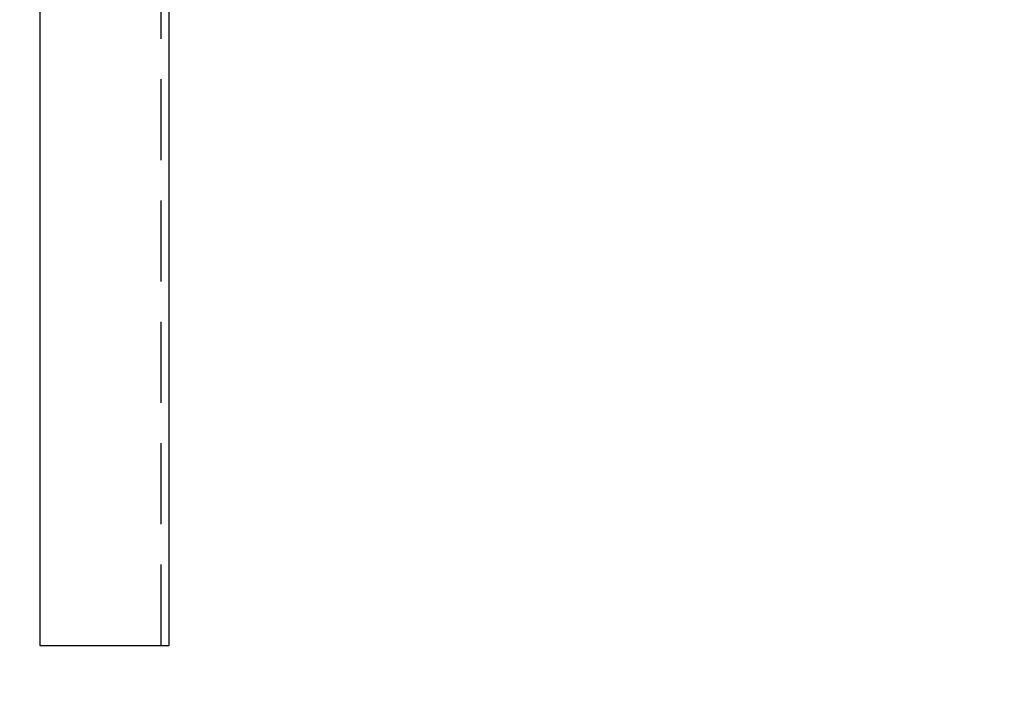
# Model space of a CAD drawing. Header units: inches. Extents: x -9715 to 27308, y -24775 to -3453.
# Tile 153 of 196: x 6740 to 6771, y -21050 to -21029. Entities that reach past the tile are written whole.
import ezdxf

# ---------------------------------------------------------------- set-up
doc = ezdxf.new("R2010")
doc.units = ezdxf.units.IN
doc.header["$MEASUREMENT"] = 0
doc.linetypes.add('HIDDENX2', pattern=[0.75, 0.5, -0.25])
doc.layers.add('S-ANNO-TEXT', color=2, linetype='Continuous')
doc.layers.add('S-WALL-CONC', color=2, linetype='Continuous')
doc.layers.add('S-SECT-SHPS', color=3, linetype='Continuous', lineweight=25)
doc.styles.add('DIM', font='ROMANS.shx', dxfattribs={"width": 0.8})
doc.dimstyles.new('DIM-16', dxfattribs={"dimscale": 0, "dimtxt": 6, "dimasz": 6, "dimexe": 3, "dimexo": 3, "dimgap": 3, "dimtad": 1, "dimdec": 1, "dimzin": 3, "dimdsep": 46, "dimlunit": 4, "dimtxsty": 'DIM', "dimcen": 0, "dimdle": 0.0625, "dimclrd": 256, "dimclre": 256, "dimclrt": 2, "dimazin": 0, "dimtfac": 1, "dimtdec": 1, "dimtmove": 1, "dimatfit": 0, "dimfxl": 0.0625, "dimfrac": 2, "dimtolj": 1, "dimtzin": 0, "dimarcsym": 0})

msp = doc.modelspace()

# ---------------------------------------------------------------- linework, layer by layer
at = {"layer": 'S-SECT-SHPS'}
for p, q in [((6740.92019, -21020.52513, 41.66667), (6740.92019, -21048.52513, 41.66667)), ((6744.92019, -21048.52513, 41.66667), (6744.92019, -21020.52513, 41.66667)), ((6740.92019, -21048.52513, 41.66667), (6744.92019, -21048.52513, 41.66667))]:
    msp.add_line(p, q, dxfattribs=at)
at = {"layer": 'S-SECT-SHPS', "color": 1, "linetype": 'HIDDENX2', "ltscale": 5}
msp.add_line((6744.67019, -21048.52513, 41.66667), (6744.67019, -21020.52513, 41.66667), dxfattribs=at)
at = {"layer": 'S-WALL-CONC'}
msp.add_open_spline([(6622.43391, -21101.53585, 41.66667), (6625.59104, -21100.22034, 41.66667), (6624.56946, -21087.65417, 41.66667), (6610.87514, -21088.54706, 41.66667), (6613.45463, -21078.22013, 41.66667), (6610.06554, -21069.55251, 41.66667), (6615.43454, -21060.22538, 41.66667), (6606.78504, -21044.79247, 41.66667), (6643.94051, -21042.23395, 41.66667), (6673.62401, -21064.12053, 41.66667), (6714.43528, -21017.53878, 41.66667), (6756.61333, -21029.1247, 41.66667), (6770.71892, -21020.52513, 41.66667)], degree=3, knots=[0, 0, 0, 0, 10.26071688, 21.60084481, 27.61396023, 36.51222296, 49.34140811, 55.56856524, 82.2500543, 113.5536247, 169.36095229, 222.91256517, 222.91256517, 222.91256517, 222.91256517], dxfattribs=at)

# ---------------------------------------------------------------- leaders
at = {"layer": 'S-ANNO-TEXT'}
msp.add_leader([(6729.14872, -21053.5858, 41.66667), (6754.20158, -20920.48886, 41.66667), (6769.7461, -20920.48886, 41.66667)], dimstyle='DIM-16', override={"dimscale": 1, "dimtxt": 8, "dimasz": 8, "dimgap": 1, "dimtad": 0, "dimdle": 1, "dimfrac": 1}, dxfattribs=at)

doc.saveas('drawing.dxf')
